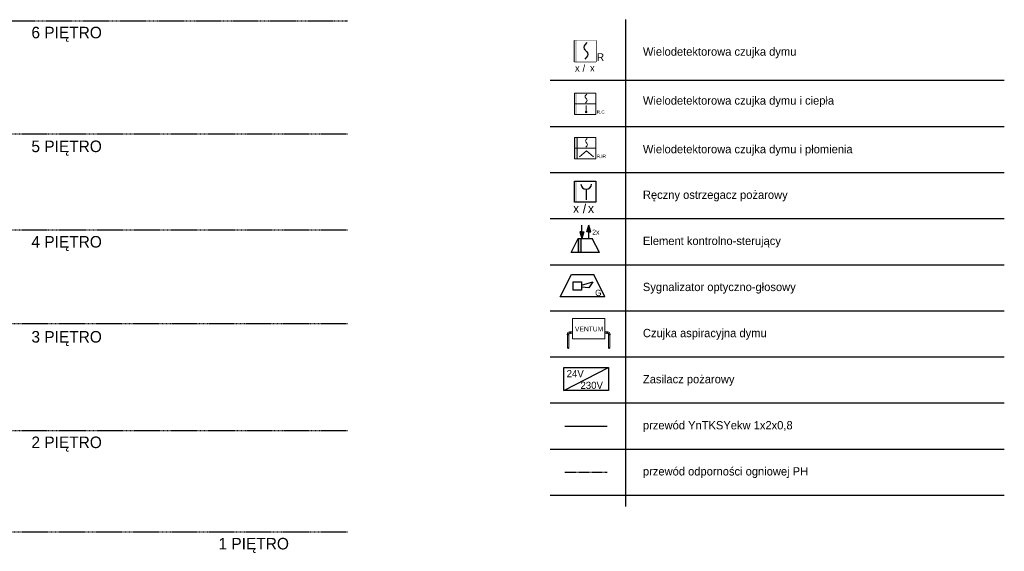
# Model space of a CAD drawing. Header units: millimetres. Extents: x -26513 to 76799, y 0 to 112149.
# Tile 9 of 98: x -5471 to -2632, y 75668 to 77202. Entities that reach past the tile are written whole.
import ezdxf
from ezdxf.enums import TextEntityAlignment as Align

# ---------------------------------------------------------------- set-up
doc = ezdxf.new("R2010")
doc.units = ezdxf.units.MM
doc.header["$LTSCALE"] = 2
doc.set_wipeout_variables(frame=1)
doc.linetypes.add('HIDDEN', pattern=[0.375, 0.25, -0.125])
doc.linetypes.add('KRESKOWA', pattern=[19.05, 12.7, -6.35])
doc.layers.add('!SSP', color=1, linetype='Continuous', lineweight=20)
doc.layers.add('instalacja p.poż.', color=1, linetype='Continuous', lineweight=0)
for name, color, linetype in [('Linia SSP', 1, 'Continuous'), ('SIEMENS_czujki', 1, 'Continuous'), ('ssp', 1, 'Continuous')]:
    doc.layers.add(name, color=color, linetype=linetype)

# ---------------------------------------------------------------- blocks, each defined once
blk = doc.blocks.new('DUO')
at = {"color": 0}
blk.add_wipeout([(0, 61.4), (61.4, 61.4), (61.4, 0), (0, 0)], dxfattribs=at).dxf.layer = 'ssp'
at = {"layer": 'ssp'}
blk.add_lwpolyline([(0, 61.4), (61.4, 61.4), (61.4, 0), (0, 0)], close=True, dxfattribs=at)
blk.add_wipeout([(0, 61.4), (61.4, 61.4), (61.4, 0), (0, 0)]).dxf.layer = 'ssp'
h = blk.add_hatch(color=256, dxfattribs=at)
h.set_gradient(color1=(255, 0, 0), color2=(224, 0, 0), one_color=1, name='INVSPHERICAL')
h.paths.add_polyline_path([(7.2, 30.7), (7.2, 61.4), (0, 61.4), (0, 30.7)])
h.paths.add_polyline_path([(7.2, 0), (7.2, 30.7), (0, 30.7), (0, 0)])
for p, q in [((27.4, 41.5), (28.4, 45.4)), ((28.4, 37.6), (27.4, 41.5)), ((28.4, 45.4), (31.3, 49.9)), ((30.6, 34.3), (28.4, 37.6)), ((31.3, 33.1), (30.6, 34.3)), ((31.3, 49.9), (36.1, 55.2)), ((32.8, 31.4), (31.3, 33.1)), ((32.8, 31.4), (34.4, 29.7)), ((34.4, 29.7), (35.1, 28.6)), ((35.1, 28.6), (37.3, 25.3)), ((34.4, 13), (29.5, 7.6)), ((37.3, 17.4), (34.4, 13)), ((37.3, 25.3), (38.2, 21.3)), ((38.2, 21.3), (37.3, 17.4))]:
    blk.add_line(p, q, dxfattribs=at)
blk.add_text('R', height=22, dxfattribs=at).set_placement((64.1, 2.4))
at = {"layer": 'ssp', "flags": 8}
blk.add_attdef('PETLA', text='', height=20, dxfattribs=at).set_placement((14.7, -8.3), align=Align.TOP_RIGHT)
for tag, p in [('/', (23, -9)), ('ADRES', (44.6, -8))]:
    blk.add_attdef(tag, text='', height=20, dxfattribs=at).set_placement(p, align=Align.TOP_LEFT)
blk = doc.blocks.new('DOT')
at = {"layer": 'Linia SSP', "lineweight": 5}
h = blk.add_hatch(color=256, dxfattribs=at)
h.set_gradient(color1=(255, 0, 0), color2=(224, 0, 0), one_color=1, name='INVSPHERICAL')
h.paths.add_polyline_path([(4.7, 20.1), (4.7, 40.2), (0, 40.2), (0, 20.1)])
h.paths.add_polyline_path([(4.7, 0), (4.7, 20.1), (0, 20.1), (0, 0)])
blk.add_hatch(color=256, dxfattribs=at).paths.add_polyline_path([(23.3, 4.7, 1), (20.3, 4.7, 1)])
at = {"layer": 'Linia SSP', "color": 1, "linetype": 'Continuous', "lineweight": 5}
for p, q in [((21.2, 36.3), (22.9, 38.2)), ((19.9, 33.5), (20.3, 34.8)), ((20.3, 32.1), (19.9, 33.5)), ((20.3, 34.8), (21.2, 36.3)), ((21, 31), (20.3, 32.1)), ((22.3, 23.8), (20.6, 21.9)), ((21.2, 30.6), (21, 31)), ((21.8, 30), (21.2, 30.6)), ((21.8, 30), (22.3, 29.5)), ((22.3, 29.5), (22.5, 29.1)), ((23.3, 25.3), (22.3, 23.8)), ((22.5, 29.1), (23.3, 27.9)), ((23.3, 27.9), (23.6, 26.6)), ((23.6, 26.6), (23.3, 25.3))]:
    blk.add_line(p, q, dxfattribs=at)
at = {"layer": 'Linia SSP', "lineweight": 5}
for p, q in [((0, 20.1), (40.2, 20.1)), ((21.8, 16.8), (21.8, 4.6))]:
    blk.add_line(p, q, dxfattribs=at)
blk.add_lwpolyline([(0, 40.2), (40.2, 40.2), (40.2, 0), (0, 0)], close=True, dxfattribs=at)
blk.add_circle((21.8, 4.6), 1.47, dxfattribs=at)
at = {"layer": 'Linia SSP', "color": 1, "lineweight": 5}
blk.add_text('R,C', height=6.28, dxfattribs=at).set_placement((41.9, 1.6))
blk = doc.blocks.new('DPR')
at = {"layer": 'Linia SSP', "lineweight": 5}
h = blk.add_hatch(color=256, dxfattribs=at)
h.set_gradient(color1=(255, 0, 0), color2=(224, 0, 0), one_color=1, name='INVSPHERICAL')
h.paths.add_polyline_path([(0, 6.4), (1.5, 6.4), (1.5, 12.8), (0, 12.8)])
h.paths.add_polyline_path([(0, 0), (1.5, 0), (1.5, 6.4), (0, 6.4)])
at = {"layer": 'Linia SSP', "color": 1, "lineweight": 5}
blk.add_line((1.5, 12.8), (1.5, 0), dxfattribs=at)
at = {"layer": 'Linia SSP', "color": 1, "linetype": 'Continuous', "lineweight": 5}
for p, q in [((7.03, 11.6), (7.55, 12.18)), ((6.61, 10.69), (6.71, 11.11)), ((6.71, 10.26), (6.61, 10.69)), ((6.71, 11.11), (7.03, 11.6)), ((6.95, 9.9), (6.71, 10.26)), ((7.36, 7.59), (6.83, 7)), ((7.03, 9.78), (6.95, 9.9)), ((7.19, 9.59), (7.03, 9.78)), ((7.19, 9.59), (7.36, 9.4)), ((7.36, 9.4), (7.44, 9.28)), ((7.67, 8.07), (7.36, 7.59)), ((7.44, 9.28), (7.67, 8.92)), ((7.67, 8.92), (7.78, 8.5)), ((7.78, 8.5), (7.67, 8.07))]:
    blk.add_line(p, q, dxfattribs=at)
at = {"layer": 'Linia SSP', "lineweight": 5}
for p, q in [((0, 6.4), (12.8, 6.4)), ((7.2, 4.7), (2.95, 1.2)), ((11.45, 1.2), (7.2, 4.7))]:
    blk.add_line(p, q, dxfattribs=at)
blk.add_lwpolyline([(0, 12.8), (12.8, 12.8), (12.8, 0), (0, 0)], close=True, dxfattribs=at)
at = {"layer": 'Linia SSP', "color": 1, "lineweight": 5}
blk.add_text('R,IR', height=2, dxfattribs=at).set_placement((13.36, 0.5))
blk = doc.blocks.new('ROP')
blk.add_wipeout([(-15.4, 76.7), (76.7, 76.7), (76.7, -15.4), (-15.4, -15.4)]).dxf.layer = 'ssp'
at = {"layer": 'ssp'}
h = blk.add_hatch(color=256, dxfattribs=at)
h.set_gradient(color1=(255, 0, 0), color2=(224, 0, 0), one_color=1, name='INVSPHERICAL')
h.paths.add_polyline_path([(-4.6, 30.7), (-4.6, 76.7), (-15.4, 76.7), (-15.4, 30.7)])
h.paths.add_polyline_path([(-4.6, -15.4), (-4.6, 30.7), (-15.4, 30.7), (-15.4, -15.4)])
blk.add_line((35, 41), (35, -4.1), dxfattribs=at)
blk.add_lwpolyline([(-15.4, 76.7), (76.7, 76.7), (76.7, -15.4), (-15.4, -15.4)], close=True, dxfattribs=at)
blk.add_arc((35, 63.6), 22.6, 180, 0, dxfattribs=at)
blk.add_text('/', height=39, dxfattribs=at).set_placement((27.4, -42.4), align=Align.MIDDLE)
at = {"layer": 'ssp', "flags": 8}
blk.add_attdef('PETLA', text='', height=39, dxfattribs=at).set_placement((4.5, -21.7), align=Align.TOP_RIGHT)
blk.add_attdef('ADRES', text='', height=39, dxfattribs=at).set_placement((42.6, -22), align=Align.TOP_LEFT)
blk = doc.blocks.new('eks')
at = {"layer": 'ssp'}
h = blk.add_hatch(color=256, dxfattribs=at)
h.set_gradient(color1=(255, 0, 0), color2=(255, 0, 0))
h.paths.add_polyline_path([(-5.2, 20.7), (-2.2, 30.4), (-5.2, 30.4)])
h.paths.add_polyline_path([(-5.2, 20.7), (-5.2, 30.4), (-8.1, 30.4)])
h = blk.add_hatch(color=256, dxfattribs=at)
h.set_gradient(color1=(255, 0, 0), color2=(255, 0, 0))
h.paths.add_polyline_path([(5.2, 40.2), (2.2, 30.4), (5.2, 30.4), (8.1, 30.4)])
h = blk.add_hatch(color=256, dxfattribs=at)
h.set_gradient(color1=(255, 0, 0), color2=(255, 0, 0))
h.paths.add_polyline_path([(-6, 0), (-6, 20.7), (-10.3, 20.7), (-10.3, 0)])
for p, q in [((-5.2, 30.4), (-8.1, 30.4)), ((-8.1, 30.4), (-5.2, 20.7)), ((-5.2, 30.4), (-5.2, 40.2)), ((-5.2, 30.4), (-2.2, 30.4)), ((-2.2, 30.4), (-5.2, 20.7)), ((2.2, 30.4), (5.2, 40.2)), ((5.2, 30.4), (2.2, 30.4)), ((8.1, 30.4), (5.2, 40.2)), ((5.2, 20.7), (5.2, 30.4)), ((5.2, 30.4), (8.1, 30.4)), ((-20.7, 0), (-10.3, 20.7)), ((-10.3, 20.7), (10.3, 20.7)), ((-10.3, 20.7), (-10.3, 0)), ((-6, 0), (-6, 20.7)), ((20.7, 0), (10.3, 20.7)), ((20.7, 0), (-20.7, 0))]:
    blk.add_line(p, q, dxfattribs=at)
blk.add_text('2x', height=7.14, dxfattribs=at).set_placement((10.3, 26.5))
blk = doc.blocks.new('głosowy')
at = {"layer": 'ssp', "color": 1}
for p, q in [((-40.2, 0), (-20.1, 40.2)), ((-20.1, 40.2), (20.1, 40.2)), ((40.2, 0), (20.1, 40.2)), ((-17.2, 26.8), (-2.1, 26.8)), ((-17.2, 11.7), (-17.2, 26.8)), ((-2.1, 21.1), (18.5, 26.8)), ((-2.1, 26.8), (-2.1, 11.7)), ((18.5, 26.8), (11.4, 15.9)), ((40.2, 0), (-40.2, 0)), ((-2.1, 11.7), (-17.2, 11.7)), ((11.4, 15.9), (-2.1, 17.3))]:
    blk.add_line(p, q, dxfattribs=at)
blk.add_text('G', height=11, dxfattribs=at).set_placement((22.4, 1.6))

msp = doc.modelspace()

# ---------------------------------------------------------------- linework, layer by layer
at = {"layer": '!SSP'}
for points in [[(-3892.1, 76294.2), (-3892.1, 76292.2), (-3887.1, 76292.2), (-3887.1, 76294.2)], [(-3884.6, 76296.7), (-3882.6, 76296.7), (-3882.6, 76301.7), (-3884.6, 76301.7)], [(-3775.7, 76296.7), (-3777.7, 76296.7), (-3777.7, 76301.7), (-3775.7, 76301.7)], [(-3768.2, 76294.2), (-3768.2, 76292.2), (-3773.2, 76292.2), (-3773.2, 76294.2)]]:
    msp.add_lwpolyline(points, close=True, dxfattribs=at)
for points in [[(-3891.6, 76294.2), (-3891.6, 76295.2, -0.414214), (-3885.6, 76301.2), (-3884.6, 76301.2)], [(-3887.6, 76294.2), (-3887.6, 76295.2, -0.414214), (-3885.6, 76297.2), (-3884.6, 76297.2)], [(-3768.7, 76294.2), (-3768.7, 76295.2, 0.414214), (-3774.7, 76301.2), (-3775.7, 76301.2)], [(-3772.7, 76294.2), (-3772.7, 76295.2, 0.414214), (-3774.7, 76297.2), (-3775.7, 76297.2)]]:
    msp.add_lwpolyline(points, format="xyb", dxfattribs=at)
for points in [[(-3887.6, 76294.2), (-3891.6, 76294.2)], [(-3887.6, 76292.2), (-3891.6, 76292.2)], [(-3891.6, 76254.3), (-3891.6, 76292.2)], [(-3887.6, 76292.2), (-3887.6, 76254.3)], [(-3882.6, 76301.2), (-3876.4, 76301.2)], [(-3882.6, 76297.2), (-3876.4, 76297.2)], [(-3777.7, 76301.2), (-3783.2, 76301.2)], [(-3777.7, 76297.2), (-3783.2, 76297.2)], [(-3772.7, 76294.2), (-3768.7, 76294.2)], [(-3772.7, 76292.2), (-3768.7, 76292.2)], [(-3772.7, 76254.3), (-3772.7, 76292.2)], [(-3768.7, 76292.2), (-3768.7, 76254.3)]]:
    msp.add_lwpolyline(points, dxfattribs=at)
at = {"layer": 'instalacja p.poż.'}
msp.add_lwpolyline([(-3876.4, 76340), (-3783.2, 76340), (-3783.2, 76281), (-3876.4, 76281)], close=True, dxfattribs=at)
at = {"layer": 'instalacja p.poż.', "extrusion": (0, 0, -1)}
for centre in [(-3889.6, 76254.3), (-3770.7, 76254.3)]:
    msp.add_ellipse(centre, major_axis=(2, 0), ratio=0.451, dxfattribs=at)
at = {"layer": 'ssp', "color": 0, "linetype": 'KRESKOWA', "ltscale": 0.1}
for p, q in [((-10157.2, 77198.6), (-4525.1, 77198.6)), ((-9488.2, 76872.5), (-4525.1, 76872.5)), ((-9488.2, 76595.4), (-4525.1, 76595.4)), ((-9388.2, 76325.3), (-4525.1, 76325.3)), ((-9488.2, 76016.8), (-4525.1, 76016.8)), ((-9388.2, 75723.9), (-4525.1, 75723.9))]:
    msp.add_line(p, q, dxfattribs=at)
at = {"layer": 'ssp', "color": 0}
for p, q in [((-3724, 77202.4), (-3724, 75797.3)), ((-3940.9, 77027.3), (-2631.9, 77027.3)), ((-3940.9, 76894.3), (-2631.9, 76894.3)), ((-3940.9, 76761.2), (-2631.9, 76761.2)), ((-3940.9, 76628.2), (-2631.9, 76628.2)), ((-3940.9, 76495.1), (-2631.9, 76495.1)), ((-3940.9, 76362), (-2631.9, 76362)), ((-3940.9, 76229), (-2631.9, 76229)), ((-3940.9, 76095.9), (-2631.9, 76095.9)), ((-3940.9, 75962.8), (-2631.9, 75962.8)), ((-3940.9, 75829.8), (-2631.9, 75829.8))]:
    msp.add_line(p, q, dxfattribs=at)
at = {"layer": 'ssp'}
for p, q in [((-3902.1, 76131.7), (-3773, 76198)), ((-3899.3, 76028.9), (-3776.5, 76028.9))]:
    msp.add_line(p, q, dxfattribs=at)
at = {"layer": 'ssp', "linetype": 'HIDDEN', "ltscale": 5}
msp.add_line((-3899.3, 75895.8), (-3776.5, 75895.8), dxfattribs=at)
at = {"layer": 'ssp'}
msp.add_lwpolyline([(-3902.1, 76198), (-3773, 76198), (-3773, 76131.7), (-3902.1, 76131.7)], close=True, dxfattribs=at)

# ---------------------------------------------------------------- block references
at = {"layer": 'SIEMENS_czujki'}
ref = msp.add_blockref('DUO', (-3870.9, 77081), dxfattribs=at)
ref.add_attrib('PETLA', 'x', dxfattribs={"layer": 'ssp', "height": 20}).set_placement((-3856.2, 77072.7), align=Align.TOP_RIGHT)
ref.add_attrib('ADRES', 'x', dxfattribs={"layer": 'ssp', "height": 20}).set_placement((-3826.3, 77072.9), align=Align.TOP_LEFT)
ref.add_attrib('/', '/', dxfattribs={"layer": 'ssp', "height": 20}).set_placement((-3847.9, 77072), align=Align.TOP_LEFT)
at = {"layer": 'ssp', "linetype": 'HIDDEN', "ltscale": 5}
for name, p, xscale, yscale, zscale in [('DOT', (-3870.9, 76928.9), 1.529539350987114, 1.529539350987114, 1.529539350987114), ('DPR', (-3870.9, 76801), 4.800000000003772, 4.800000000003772, 4.800000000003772)]:
    msp.add_blockref(name, p, dxfattribs=dict(at, xscale=xscale, yscale=yscale, zscale=zscale))
at = {"layer": 'ssp'}
for name, p, xscale, yscale, zscale in [('eks', (-3840.1, 76529.9), 1.973743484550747, 1.973743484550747, 1.973743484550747), ('głosowy', (-3847.6, 76402.6), 1.603317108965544, 1.603317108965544, 1.603317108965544)]:
    msp.add_blockref(name, p, dxfattribs=dict(at, xscale=xscale, yscale=yscale, zscale=zscale))

# ---------------------------------------------------------------- texts
at = {"layer": 'instalacja p.poż.', "insert": (-3869.8, 76316.5), "char_height": 14, "attachment_point": 1}
msp.add_mtext_dynamic_manual_height_columns('VENTUM', width=69.627, gutter_width=25, heights=[0], dxfattribs=at)
at = {"layer": 'ssp', "color": 0, "attachment_point": 1}
for s, width, gutter_width, insert, char_height in [('\\pxqc;6 PIĘTRO', 251.31, 11.7, (-5460.9, 77181.9), 33.324), ('Wielodetektorowa czujka dymu', 765.937, 60, (-3673.8, 77122.3), 24), ('Wielodetektorowa czujka dymu i ciepła', 1102.967, 60, (-3673.8, 76981.1), 24), ('\\pxqc;5 PIĘTRO', 251.31, 11.7, (-5460.9, 76853.4), 33.324), ('Wielodetektorowa czujka dymu i płomienia', 1102.967, 60, (-3673.8, 76840.7), 24), ('Ręczny ostrzegacz pożarowy', 1102.967, 60, (-3673.8, 76709), 24), ('\\pxqc;4 PIĘTRO', 251.31, 11.7, (-5460.9, 76577.9), 33.324), ('Element kontrolno-sterujący', 1102.967, 60, (-3673.8, 76576), 24), ('Sygnalizator optyczno-głosowy', 1102.967, 60, (-3673.8, 76442.9), 24), ('\\pxqc;3 PIĘTRO', 251.31, 11.7, (-5460.9, 76303.6), 33.324), ('Czujka aspiracyjna dymu', 1102.967, 60, (-3673.8, 76309.8), 24), ('Zasilacz pożarowy', 1102.967, 60, (-3673.8, 76176.8), 24), ('przewód YnTKSYekw 1x2x0,8', 1102.967, 60, (-3673.8, 76043.7), 24), ('\\pxqc;2 PIĘTRO', 251.31, 11.7, (-5460.9, 75999), 33.324), ('przewód odporności ogniowej PH', 1102.967, 60, (-3673.8, 75910.6), 24), ('\\pxqc;1 PIĘTRO', 251.31, 11.7, (-4921.5, 75706.5), 33.324)]:
    msp.add_mtext_dynamic_manual_height_columns(s, width=width, gutter_width=gutter_width, heights=[0], dxfattribs=dict(at, insert=insert, char_height=char_height))
at = {"layer": 'ssp', "linetype": 'HIDDEN', "ltscale": 5, "char_height": 20.76, "attachment_point": 1}
for s, insert in [('24V', (-3893.7, 76190.9)), ('230V', (-3853.9, 76157.2))]:
    msp.add_mtext_dynamic_manual_height_columns(s, width=50.336, gutter_width=21.5, heights=[0], dxfattribs=dict(at, insert=insert))

# ---------------------------------------------------------------- next in the draw order: block references
at = {"layer": 'SIEMENS_czujki'}
ref = msp.add_blockref('ROP', (-3860.7, 76685.4), dxfattribs=dict(at, xscale=0.6671009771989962, yscale=0.6671009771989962, zscale=0.6671009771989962))
ref.add_attrib('PETLA', 'x', dxfattribs={"layer": 'ssp', "height": 26}).set_placement((-3857.7, 76670.9), align=Align.TOP_RIGHT)
ref.add_attrib('ADRES', 'x', dxfattribs={"layer": 'ssp', "height": 26}).set_placement((-3832.2, 76670.7), align=Align.TOP_LEFT)

doc.saveas('drawing.dxf')
